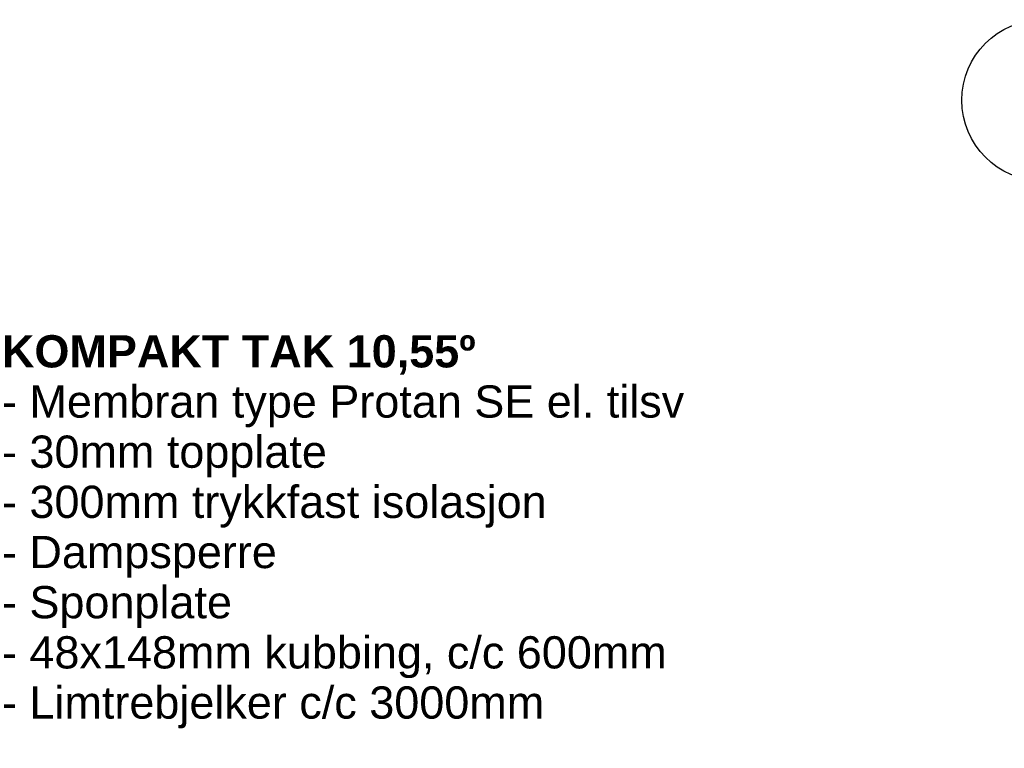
# Model space of a CAD drawing. Header units: millimetres. Extents: x -20520 to 12860, y -2780 to 10870.
# Tile 73 of 147: x -10277 to -7218, y 8608 to 10870. Entities that reach past the tile are written whole.
import ezdxf
from ezdxf.enums import TextEntityAlignment as Align

# ---------------------------------------------------------------- set-up
doc = ezdxf.new("R2010")
doc.units = ezdxf.units.MM
doc.header["$LTSCALE"] = 0.5
doc.header["$MEASUREMENT"] = 0
doc.linetypes.add('PLINE', pattern=[0])
doc.layers.add('82-- Modullinjer(Nye konstruksjoner)', color=7, linetype='Continuous')
doc.layers.add('858- Detaljer(Nye konstruksjoner)', color=7, linetype='Continuous')
doc.styles.add('GENERATED_STYLE_1', font='arial.ttf')
doc.dimstyles.new('GENERATED_STYLE__1', dxfattribs={"dimtxt": 0.18, "dimasz": 76, "dimexe": 0.18, "dimexo": 0.0625, "dimgap": 0, "dimtad": 0, "dimtih": 1, "dimtoh": 1, "dimdec": 4, "dimzin": 0, "dimdsep": 46, "dimcen": 0.09, "dimadec": 0, "dimazin": 0, "dimtfac": 1, "dimtdec": 4, "dimtmove": 0, "dimatfit": 3, "dimldrblk": 'ARROWHEAD_17', "dimfxl": 1, "dimtolj": 1, "dimtzin": 0, "dimarcsym": 0})

# ---------------------------------------------------------------- blocks, each defined once
blk = doc.blocks.new('Standard grid marker[3]', base_point=(-7100, 10369.9))
at = {"layer": '82-- Modullinjer(Nye konstruksjoner)', "linetype": 'PLINE'}
blk.add_circle((-7100, 10619.9), 250, dxfattribs=at)
at = {"layer": '82-- Modullinjer(Nye konstruksjoner)', "style": 'GENERATED_STYLE_1'}
for tag, p in [('AC_MarkerText_1_0', (-7100, 10707.4)), ('AC_MarkerText_1_1', (-7100, -2442.6))]:
    blk.add_attdef(tag, text='', height=175, rotation=360, dxfattribs=at).set_placement(p, align=Align.TOP_CENTER)
blk = doc.blocks.new('ARROWHEAD_17')
at = {"linetype": 'Continuous'}
for p, q in [((-0.188, -0.7), (0.188, 0.7)), ((0, 0), (-1, 0))]:
    blk.add_line(p, q, dxfattribs=at)

msp = doc.modelspace()

# ---------------------------------------------------------------- block references
at = {"layer": '82-- Modullinjer(Nye konstruksjoner)', "linetype": 'PLINE'}
msp.add_blockref('Standard grid marker[3]', (-7100, 10369.9), dxfattribs=at)

# ---------------------------------------------------------------- texts
at = {"layer": '858- Detaljer(Nye konstruksjoner)', "linetype": 'Continuous', "insert": (-10331.6, 8670.2), "char_height": 100, "attachment_point": 7, "line_spacing_factor": 0.934258, "style": 'GENERATED_STYLE_1'}
msp.add_mtext('\\A1;{\\pql;\\fArial|b1|i0|c0|p0;\\W1.000000;KOMPAKT TAK 10,55º\\P\\pql;\\fArial|b0|i0|c0|p0;\\W1.000000;- Membran type Protan SE el. tilsv\\P\\pql;\\fArial|b0|i0|c0|p0;\\W1.000000;- 30mm topplate\\P\\pql;\\fArial|b0|i0|c0|p0;\\W1.000000;- 300mm trykkfast isolasjon\\P\\pql;\\fArial|b0|i0|c0|p0;\\W1.000000;- Dampsperre\\P\\pql;\\fArial|b0|i0|c0|p0;\\W1.000000;- Sponplate\\P\\pql;\\fArial|b0|i0|c0|p0;\\W1.000000;- 48x148mm kubbing, c/c 600mm\\P\\pql;\\fArial|b0|i0|c0|p0;\\W1.000000;- Limtrebjelker c/c 3000mm}', dxfattribs=at)

# ---------------------------------------------------------------- leaders
at = {"layer": '858- Detaljer(Nye konstruksjoner)', "linetype": 'PLINE', "annotation_type": 0, "has_hookline": 1, "hookline_direction": 0, "text_width": 2111.8}
msp.add_leader([(-10986.8, 7346.9), (-10748.8, 8670.2), (-10331.6, 8624.7)], dimstyle='GENERATED_STYLE__1', dxfattribs=at)

doc.saveas('drawing.dxf')
